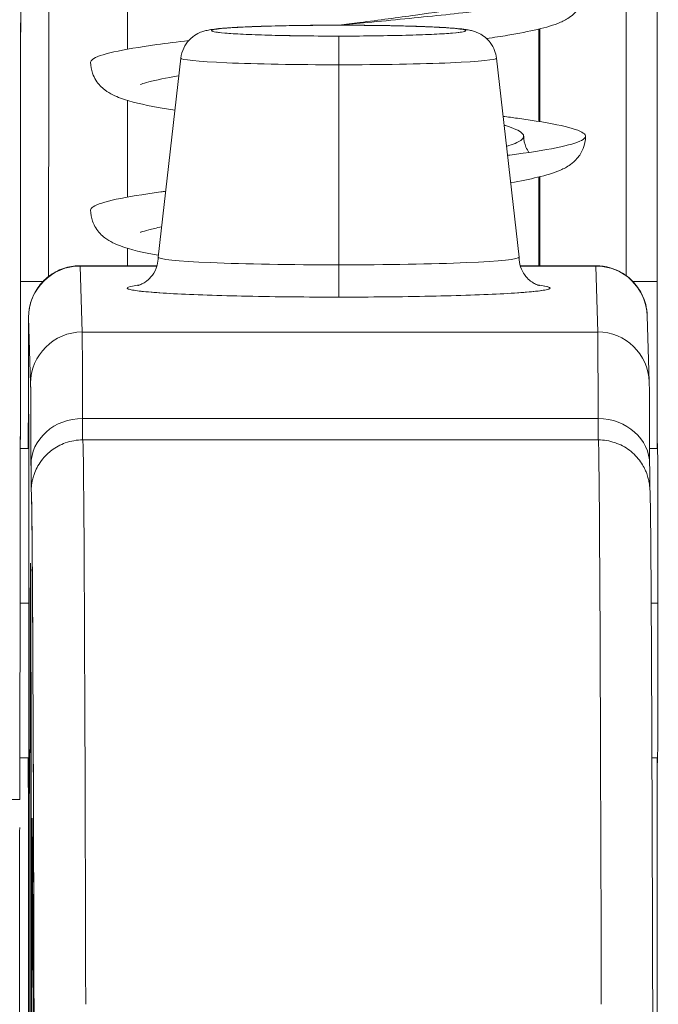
# Model space of a CAD drawing. Header units: inches. Extents: x 8 to 265, y 5 to 155.
# Tile 16 of 152: x 74.471 to 74.714, y 48.356 to 48.732. Entities that reach past the tile are written whole.
import ezdxf

# ---------------------------------------------------------------- set-up
doc = ezdxf.new("R2010")
doc.units = ezdxf.units.IN
doc.header["$LTSCALE"] = 16
doc.header["$MEASUREMENT"] = 0
doc.layers.add('Dimension (ANSI)', color=7, linetype='Continuous', lineweight=5)
doc.layers.add('Visible (ANSI)', color=7, linetype='Continuous', lineweight=5)
doc.styles.add('TAHOMA', font='tahoma.ttf')
doc.dimstyles.new('Default (ANSI)', dxfattribs={"dimscale": 16, "dimtxt": 0.07, "dimasz": 0.098425, "dimexe": 0.125, "dimexo": 0.0625, "dimgap": 0.031496, "dimtad": 0, "dimtih": 1, "dimtoh": 1, "dimrnd": 1e-08, "dimzin": 0, "dimdsep": 46, "dimtxsty": 'TAHOMA', "dimcen": 0.09, "dimdle": 0.393701, "dimclrd": 256, "dimclre": 256, "dimclrt": 256, "dimadec": 0, "dimazin": 0, "dimtfac": 1, "dimtofl": 0, "dimtmove": 0, "dimatfit": 3, "dimfxl": 1, "dimtolj": 1, "dimtzin": 0, "dimlwd": -1, "dimlwe": -1, "dimarcsym": 0})

# ---------------------------------------------------------------- blocks, each defined once
blk = doc.blocks.new('*D35')
at = {"layer": 'Defpoints', "color": 0, "transparency": 16777216}
for p in [(76.71627, 50.53662), (46.96627, 47.34498), (76.71627, 47.34498)]:
    blk.add_point(p, dxfattribs=at)
at = {"layer": 'Dimension (ANSI)', "transparency": 16777216}
for p, q in [((46.96627, 48.34498), (46.96627, 52.53662)), ((76.71627, 48.34498), (76.71627, 52.53662)), ((48.54107, 50.53662), (57.54295, 50.53662)), ((75.14147, 50.53662), (66.13959, 50.53662))]:
    blk.add_line(p, q, dxfattribs=at)
for points in [[(48.54107, 50.79909), (48.54107, 50.27416), (46.96627, 50.53662)], [(75.14147, 50.79909), (75.14147, 50.27416), (76.71627, 50.53662)]]:
    blk.add_solid(points, dxfattribs=at)
at = {"layer": 'Dimension (ANSI)', "transparency": 16777216, "insert": (61.84127, 50.53662), "char_height": 1.12, "attachment_point": 5, "style": 'TAHOMA'}
blk.add_mtext('\\A1;\\fTahoma|b0|i0;\\H1.1200;29.75\\P\\fTahoma|b0|i0;\\H1.1200;LID WIDTH\\P\\fTahoma|b0|i0;\\H1.1200;(2 PL.)', dxfattribs=at)
blk = doc.blocks.new('*D36')
at = {"layer": 'Defpoints', "color": 0, "transparency": 16777216}
for p in [(77.21429, 50.53662), (76.71627, 47.34498), (77.21429, 47.34498)]:
    blk.add_point(p, dxfattribs=at)
at = {"layer": 'Dimension (ANSI)', "transparency": 16777216}
for p, q in [((76.71627, 48.34498), (76.71627, 52.53662)), ((77.21429, 48.34498), (77.21429, 52.53662)), ((75.14147, 50.53662), (73.56666, 50.53662)), ((78.78909, 50.53662), (80.36389, 50.53662))]:
    blk.add_line(p, q, dxfattribs=at)
for points in [[(75.14147, 50.79909), (75.14147, 50.27416), (76.71627, 50.53662)], [(78.78909, 50.79909), (78.78909, 50.27416), (77.21429, 50.53662)]]:
    blk.add_solid(points, dxfattribs=at)
at = {"layer": 'Dimension (ANSI)', "transparency": 16777216, "insert": (82.29999, 50.53662), "char_height": 1.12, "attachment_point": 5, "style": 'TAHOMA'}
blk.add_mtext('\\A1;0.50', dxfattribs=at)

msp = doc.modelspace()

# ---------------------------------------------------------------- linework, layer by layer
at = {"layer": 'Visible (ANSI)'}
for p, q in [((74.51173, 48.75774), (74.51173, 48.72079)), ((74.51173, 48.72079), (74.51173, 48.75774)), ((74.51173, 48.72079), (74.51173, 48.75774)), ((74.66921, 48.69313), (74.66921, 48.72857)), ((74.66921, 48.72857), (74.66921, 48.69313)), ((74.53214, 48.71744), (74.52348, 48.64138)), ((74.65263, 48.71744), (74.66128, 48.64137)), ((74.59246, 48.71485), (74.59247, 48.63841)), ((74.59247, 48.63841), (74.59246, 48.71485)), ((74.51173, 48.70124), (74.51173, 48.66429)), ((74.51173, 48.66429), (74.51173, 48.70124)), ((74.51173, 48.66429), (74.51173, 48.70124)), ((74.66921, 48.6381), (74.66921, 48.67208)), ((74.66921, 48.67208), (74.66921, 48.6381)), ((74.51173, 48.64475), (74.51173, 48.6381)), ((74.51173, 48.6381), (74.51173, 48.64475)), ((74.51173, 48.6381), (74.51173, 48.64475)), ((74.4937, 48.6381), (74.52302, 48.6381)), ((74.4937, 48.63798), (74.52298, 48.63798)), ((74.49445, 48.61276), (74.4937, 48.63798)), ((74.4937, 48.63798), (74.49445, 48.61276)), ((74.52298, 48.63798), (74.4937, 48.63798)), ((74.66174, 48.6381), (74.69055, 48.6381)), ((74.66178, 48.63798), (74.69056, 48.63798)), ((74.69056, 48.63798), (74.66178, 48.63798)), ((74.69131, 48.61276), (74.69056, 48.63798)), ((74.69056, 48.63798), (74.69131, 48.61276)), ((74.47091, 48.63209), (74.47954, 48.63209)), ((74.47954, 48.63209), (74.47091, 48.63209)), ((74.70471, 48.63209), (74.71396, 48.63209)), ((74.71396, 48.63209), (74.70471, 48.63209)), ((74.71396, 48.56822), (74.71396, 48.63209)), ((74.71396, 48.63209), (74.71396, 48.56822)), ((74.47402, 48.61831), (74.47477, 48.5931)), ((74.47477, 48.5931), (74.47402, 48.61831)), ((74.71023, 48.6189), (74.71098, 48.59368)), ((74.49445, 48.61276), (74.69131, 48.61276)), ((74.69131, 48.61276), (74.49445, 48.61276)), ((74.54968, 48.61276), (74.54968, 48.61276)), ((74.65464, 48.61276), (74.65464, 48.61276)), ((74.69147, 48.57972), (74.49462, 48.57972)), ((74.49462, 48.57972), (74.69147, 48.57972)), ((74.49469, 48.57155), (74.69154, 48.57155)), ((74.47085, 48.56822), (74.47407, 48.56822)), ((74.71112, 48.56822), (74.71419, 48.56822)), ((74.47077, 48.50916), (74.47411, 48.50916)), ((74.47411, 48.50916), (74.47077, 48.50916)), ((74.71174, 48.50916), (74.71425, 48.50916)), ((74.71425, 48.50916), (74.71174, 48.50916)), ((74.47065, 48.45011), (74.47407, 48.45011)), ((74.71201, 48.45011), (74.71419, 48.45011)), ((74.71396, 48.21318), (74.71396, 48.45011)), ((74.71396, 48.45011), (74.71396, 48.21318)), ((74.47398, 48.43978), (74.47405, 48.43984)), ((74.47405, 48.43984), (74.47398, 48.43978)), ((74.45358, 48.43422), (74.47061, 48.43422)), ((74.47419, 48.22), (74.47392, 48.43053)), ((74.47392, 48.43053), (74.47419, 48.22))]:
    msp.add_line(p, q, dxfattribs=at)
for centre, major_axis, ratio, start_param, end_param in [((74.48292, 48.63209), (0, 0.98425), 0.001274, 1.266466, 1.56886), ((74.70339, 48.63209), (0, -0.98425), 0.001274, 4.408059, 4.710116), ((74.7152, 48.63209), (0, 0.97244), 0.001274, 1.262649, 1.570796), ((74.47033, 48.93902), (0, -0.55118), 0.001274, 0.413203, 1.302712), ((74.59239, 48.72789), (-0.04851, 0), 0.042782, 4.713664, 7.855256), ((74.59232, 48.71817), (0, 0.01181), 0.001274, 6.240378, 6.283186), ((74.59232, 48.71817), (0, 0.01181), 0.001274, 6.240378, 6.283185), ((74.59239, 48.72789), (0.04851, 0), 0.042782, 4.713664, 7.855256), ((74.59245, 48.71402), (0, 0.01181), 0.001274, 4.782745, 6.240403), ((74.59245, 48.71402), (0, 0.01181), 0.001274, 4.782745, 6.240403), ((74.59239, 48.71743), (-0.06025, 0), 0.042782, 6.278319, 7.855256), ((74.59239, 48.71743), (-0.06025, 0), 0.042782, 6.278319, 7.855256), ((74.59239, 48.71743), (0.06025, 0), 0.042782, 4.713664, 6.288051), ((74.59239, 48.71743), (0.06025, 0), 0.042782, 4.713664, 6.288051), ((74.59238, 48.64136), (-0.0689, 0), 0.042782, 6.278319, 7.855256), ((74.59238, 48.64136), (-0.0689, 0), 0.042782, 6.278319, 7.855256), ((74.59238, 48.64136), (0.0689, 0), 0.042782, 4.713664, 6.288051), ((74.59238, 48.64136), (0.0689, 0), 0.042782, 4.713664, 6.288051), ((74.4937, 48.61831), (-0.01968, -0.00059), 0.999084, 4.68263, 6.253426), ((74.4937, 48.61831), (-0.01968, -0.00059), 0.999084, 4.68263, 6.253426), ((74.4937, 48.50916), (0, 0.12894), 0.001274, 6.240391, 6.283186), ((74.59248, 48.63791), (0, -0.01181), 0.001274, 4.669594, 6.240384), ((74.59248, 48.63791), (0, -0.01181), 0.001274, 4.669594, 6.240384), ((74.69055, 48.50916), (0, 0.12894), 0.001274, 6.24039, 6.283185), ((74.69055, 48.50916), (0, 0.12894), 0.001274, 6.240463, 6.283186), ((74.69055, 48.61831), (0.01968, 0.00059), 0.999084, 0, 1.541037), ((74.69055, 48.61831), (0.01968, 0.00059), 0.999084, 0, 1.541037), ((74.59238, 48.62956), (-0.08071, 0), 0.042782, 5.937993, 7.855256), ((74.59238, 48.62956), (0.08071, 0), 0.042782, 4.713664, 6.628377), ((74.47401, 48.50916), (0, 0.10925), 0.001274, 6.24039, 7.282904), ((74.49445, 48.5931), (-0.01968, -0.00059), 0.999084, 4.68263, 6.253426), ((74.49445, 48.5931), (-0.01968, -0.00059), 0.999084, 4.68263, 6.253426), ((74.49444, 48.29813), (0, 0.31492), 0.001274, 5.818959, 6.240414), ((74.49444, 48.29809), (0, 0.31496), 0.001274, 5.818984, 6.24039), ((74.69055, 48.50915), (0, -0.12895), 0.001269, 3.779235, 3.779243), ((74.69055, 48.50915), (0, 0.12895), 0.001269, 0.637638, 0.637646), ((74.6913, 48.5931), (0.01968, 0.00059), 0.999084, 0, 1.541037), ((74.69129, 48.29809), (0, 0.31496), 0.001274, 5.818984, 6.24039), ((74.6913, 48.5931), (0.01968, 0.00059), 0.999084, 0, 1.541037), ((74.69129, 48.29813), (0, 0.31492), 0.001274, 5.818961, 6.240414), ((74.47475, 48.29809), (0, 0.29528), 0.001274, 5.818984, 6.24039), ((74.47401, 48.50916), (0, 0.07382), 0.001274, 5.934696, 6.926685), ((74.47401, 48.50916), (0, -0.07382), 0.001274, 5.934696, 9.076289), ((74.49461, 48.56212), (-0.01968, -0.00005), 0.894179, 4.709544, 6.280341), ((74.49461, 48.56212), (-0.01968, -0.00005), 0.894179, 4.709544, 6.280341), ((74.49466, 48.65013), (0, -0.07874), 0.001274, 5.818984, 6.218734), ((74.49466, 48.65013), (0, -0.07874), 0.001274, 5.818984, 6.2188), ((74.69146, 48.56212), (0.01968, 0.00005), 0.894179, 6.280341, 7.851137), ((74.69151, 48.65013), (0, -0.07874), 0.001274, 5.818984, 6.218747), ((74.69146, 48.56212), (0.01968, 0.00005), 0.894179, 6.280341, 7.851137), ((74.69151, 48.65013), (0, -0.07874), 0.001274, 5.818984, 6.218813), ((74.71417, 48.50916), (0, 0.06102), 0.001274, 4.712389, 6.537883), ((74.49469, 46.65817), (0, 1.91339), 0.001274, 5.803859, 6.283186), ((74.49469, 46.65817), (0, 1.91339), 0.001274, 5.803859, 6.283185), ((74.69154, 46.65817), (0, 1.91339), 0.001274, 5.803859, 6.283185), ((74.69154, 46.65817), (0, 1.91339), 0.001274, 5.803859, 6.283186), ((74.47498, 48.65013), (0, -0.09843), 0.001274, 5.818984, 6.295998), ((74.47501, 46.65817), (0, 1.8937), 0.001274, 5.803859, 6.295998), ((74.47475, 48.29809), (0, -0.22638), 0.001274, 2.793103, 5.934696), ((74.49466, 48.55171), (-0.01969, 0), 0.999919, 6.184114, 6.283185), ((74.49466, 48.55171), (-0.01959, 0.00195), 0.999917, 0, 0.099072), ((74.47475, 48.29809), (0, 0.22638), 0.001274, 2.793103, 5.934696), ((74.71417, 48.50916), (0, -0.06102), 0.001274, 6.028488, 7.853982), ((74.47401, 48.50916), (0, -0.10925), 0.001274, 5.283467, 5.515817), ((74.47401, 48.50916), (0, -0.07382), 0.001274, 5.639686, 5.934696), ((74.47535, 48.24991), (0, 0.17717), 0.001274, 6.116264, 7.751812), ((74.49507, 48.42461), (-0.01968, -0.00015), 0.9861, 6.27552, 6.283185), ((74.47501, 46.65817), (0, 1.79134), 0.001274, 5.803859, 6.116264), ((74.49507, 48.42461), (-0.01968, -0.00015), 0.9861, 6.27552, 6.283185)]:
    msp.add_ellipse(centre, major_axis=major_axis, ratio=ratio, start_param=start_param, end_param=end_param, dxfattribs=at)
for points, knots in [([(74.71396, 48.63209), (74.71396, 48.68249), (74.71397, 48.73229), (74.71398, 48.78206), (74.71399, 48.83096), (74.714, 48.87984), (74.71402, 48.92702)], [0, 0, 0, 0, 0.3333333, 0.3333333, 0.3333333, 0.6608154, 0.6608154, 0.6608154, 0.6608154]), ([(74.471, 48.79302), (74.47099, 48.76145), (74.47098, 48.7311), (74.47096, 48.7017), (74.47094, 48.67229), (74.47092, 48.64382), (74.4709, 48.61716), (74.47087, 48.5905), (74.47084, 48.56564), (74.47081, 48.54283), (74.47078, 48.52002), (74.47075, 48.49925), (74.47072, 48.48108), (74.47068, 48.46292), (74.47065, 48.44735), (74.47061, 48.4342)], [0, 0, 0, 0, 0.2, 0.2, 0.2, 0.4, 0.4, 0.4, 0.6, 0.6, 0.6, 0.8, 0.8, 0.8, 1, 1, 1, 1]), ([(74.53223, 48.76726), (74.53571, 48.76643), (74.54478, 48.76467), (74.56289, 48.76196), (74.58458, 48.75915), (74.607, 48.75633), (74.62799, 48.75352), (74.64549, 48.7507), (74.65781, 48.74789), (74.66376, 48.74508), (74.66275, 48.74226), (74.65488, 48.73945), (74.64092, 48.73663), (74.62222, 48.73382), (74.60519, 48.7316), (74.59511, 48.73032), (74.59242, 48.72998)], [0.0643151, 0.0643151, 0.0643151, 0.0643151, 0.078125, 0.09375, 0.109375, 0.125, 0.140625, 0.15625, 0.171875, 0.1875, 0.203125, 0.21875, 0.234375, 0.25, 0.265625, 0.2713023, 0.2713023, 0.2713023, 0.2713023]), ([(74.59251, 48.72998), (74.59609, 48.73032), (74.59967, 48.73066), (74.60323, 48.731), (74.61302, 48.73194), (74.62262, 48.73288), (74.63158, 48.73382), (74.64054, 48.73476), (74.64885, 48.73569), (74.65611, 48.73663), (74.66337, 48.73757), (74.66957, 48.73851), (74.67443, 48.73945), (74.67928, 48.74038), (74.68277, 48.74132), (74.68475, 48.74226), (74.68672, 48.7432), (74.68717, 48.74414), (74.68608, 48.74508), (74.68498, 48.74601), (74.68234, 48.74695), (74.67828, 48.74789), (74.67422, 48.74883), (74.66874, 48.74977), (74.66211, 48.7507), (74.65548, 48.75164), (74.64771, 48.75258), (74.63915, 48.75352), (74.6306, 48.75446), (74.62127, 48.75539), (74.61163, 48.75633), (74.60524, 48.75695), (74.5987, 48.75758), (74.59217, 48.7582)], [0.7286977, 0.7286977, 0.7286977, 0.7286977, 0.734375, 0.734375, 0.734375, 0.75, 0.75, 0.75, 0.765625, 0.765625, 0.765625, 0.78125, 0.78125, 0.78125, 0.796875, 0.796875, 0.796875, 0.8125, 0.8125, 0.8125, 0.828125, 0.828125, 0.828125, 0.84375, 0.84375, 0.84375, 0.859375, 0.859375, 0.859375, 0.875, 0.875, 0.875, 0.8853521, 0.8853521, 0.8853521, 0.8853521]), ([(74.68666, 48.74407), (74.68666, 48.74247), (74.68632, 48.74082), (74.68516, 48.73792), (74.68435, 48.73665), (74.68265, 48.73464), (74.68176, 48.73387), (74.67957, 48.7323), (74.67832, 48.73166), (74.67439, 48.72992), (74.67164, 48.72915), (74.66506, 48.72759), (74.66126, 48.72686), (74.65445, 48.72571), (74.65173, 48.72529), (74.64885, 48.72487)], [0, 0, 0, 0, 0.0152624, 0.0152624, 0.0302398, 0.0302398, 0.0456068, 0.0456068, 0.0684908, 0.0684908, 0.1188286, 0.1188286, 0.1684426, 0.1684426, 0.1974952, 0.1974952, 0.1974952, 0.1974952]), ([(74.53214, 48.71744), (74.53229, 48.71874), (74.53266, 48.72003), (74.53376, 48.72235), (74.53449, 48.72341), (74.53617, 48.72518), (74.53713, 48.72591), (74.53882, 48.7269), (74.53956, 48.72722), (74.54074, 48.72765), (74.54123, 48.72778), (74.54237, 48.72807), (74.54297, 48.72819), (74.5454, 48.72858), (74.54737, 48.72876), (74.55216, 48.7291), (74.55483, 48.72925), (74.56197, 48.72955), (74.56684, 48.72969), (74.57693, 48.72989), (74.58223, 48.72995), (74.58913, 48.72998), (74.59073, 48.72998), (74.59232, 48.72998)], [0, 0, 0, 0, 0.0101015, 0.0101015, 0.0199862, 0.0199862, 0.0296294, 0.0296294, 0.0377089, 0.0377089, 0.0449846, 0.0449846, 0.0568687, 0.0568687, 0.0925394, 0.0925394, 0.1243071, 0.1243071, 0.1678667, 0.1678667, 0.2085978, 0.2085978, 0.2207441, 0.2207441, 0.2207441, 0.2207441]), ([(74.59245, 48.72582), (74.58813, 48.72582), (74.58397, 48.72584), (74.5799, 48.72589), (74.57584, 48.72594), (74.57188, 48.72601), (74.5682, 48.7261), (74.56453, 48.72619), (74.56114, 48.7263), (74.55814, 48.72643), (74.55515, 48.72655), (74.55254, 48.7267), (74.55042, 48.72686), (74.54829, 48.72701), (74.54665, 48.72718), (74.54555, 48.72736), (74.54445, 48.72753), (74.54388, 48.72771), (74.54388, 48.72789), (74.54387, 48.72808), (74.54442, 48.72826), (74.54552, 48.72843), (74.54661, 48.72861), (74.54824, 48.72878), (74.55035, 48.72893), (74.55247, 48.72909), (74.55507, 48.72923), (74.55806, 48.72936), (74.56105, 48.72949), (74.56442, 48.7296), (74.5681, 48.72969), (74.57177, 48.72978), (74.57573, 48.72985), (74.57979, 48.7299), (74.58385, 48.72995), (74.588, 48.72997), (74.59232, 48.72997)], [0, 0, 0, 0, 0.083333, 0.083333, 0.083333, 0.166667, 0.166667, 0.166667, 0.25, 0.25, 0.25, 0.333333, 0.333333, 0.333333, 0.416667, 0.416667, 0.416667, 0.5, 0.5, 0.5, 0.583333, 0.583333, 0.583333, 0.666667, 0.666667, 0.666667, 0.75, 0.75, 0.75, 0.833333, 0.833333, 0.833333, 0.916667, 0.916667, 0.916667, 1, 1, 1, 1]), ([(74.59232, 48.72998), (74.59768, 48.72998), (74.6031, 48.72994), (74.61316, 48.7298), (74.61794, 48.72969), (74.62641, 48.72941), (74.6302, 48.72924), (74.6365, 48.72884), (74.63893, 48.72864), (74.6416, 48.72821), (74.64214, 48.72812), (74.64318, 48.72788), (74.64367, 48.72775), (74.64478, 48.72738), (74.6454, 48.72714), (74.6468, 48.72643), (74.64758, 48.72594), (74.64901, 48.72477), (74.64968, 48.72409), (74.65096, 48.72241), (74.65154, 48.72136), (74.65229, 48.71936), (74.65252, 48.7184), (74.65263, 48.71744)], [0, 0, 0, 0, 0.0407937, 0.0407937, 0.0808919, 0.0808919, 0.1213704, 0.1213704, 0.1632966, 0.1632966, 0.173817, 0.173817, 0.181727, 0.181727, 0.1890762, 0.1890762, 0.1968842, 0.1968842, 0.2043727, 0.2043727, 0.2135231, 0.2135231, 0.2210279, 0.2210279, 0.2210279, 0.2210279]), ([(74.59232, 48.72997), (74.59665, 48.72997), (74.6008, 48.72995), (74.60487, 48.7299), (74.60893, 48.72985), (74.61289, 48.72978), (74.61657, 48.72969), (74.62025, 48.7296), (74.62363, 48.72949), (74.62663, 48.72936), (74.62963, 48.72923), (74.63223, 48.72909), (74.63436, 48.72893), (74.63648, 48.72878), (74.63812, 48.72861), (74.63922, 48.72843), (74.64033, 48.72826), (74.64089, 48.72808), (74.6409, 48.72789), (74.6409, 48.72771), (74.64035, 48.72753), (74.63925, 48.72736), (74.63816, 48.72718), (74.63653, 48.72701), (74.63442, 48.72686), (74.6323, 48.7267), (74.6297, 48.72655), (74.62672, 48.72643), (74.62373, 48.7263), (74.62035, 48.72619), (74.61668, 48.7261), (74.61301, 48.72601), (74.60905, 48.72594), (74.60499, 48.72589), (74.60093, 48.72584), (74.59677, 48.72582), (74.59245, 48.72582)], [0, 0, 0, 0, 0.083333, 0.083333, 0.083333, 0.166667, 0.166667, 0.166667, 0.25, 0.25, 0.25, 0.333333, 0.333333, 0.333333, 0.416667, 0.416667, 0.416667, 0.5, 0.5, 0.5, 0.583333, 0.583333, 0.583333, 0.666667, 0.666667, 0.666667, 0.75, 0.75, 0.75, 0.833333, 0.833333, 0.833333, 0.916667, 0.916667, 0.916667, 1, 1, 1, 1]), ([(74.49769, 48.71583), (74.49769, 48.71619), (74.49792, 48.71656), (74.4984, 48.71693), (74.49961, 48.71787), (74.50236, 48.71881), (74.50653, 48.71975), (74.51069, 48.72068), (74.51626, 48.72162), (74.52298, 48.72256), (74.52671, 48.72308), (74.5308, 48.7236), (74.53518, 48.72413)], [0.65011291, 0.65011291, 0.65011291, 0.65011291, 0.65625, 0.65625, 0.65625, 0.671875, 0.671875, 0.671875, 0.6875, 0.6875, 0.6875, 0.6961951, 0.6961951, 0.6961951, 0.6961951]), ([(74.52987, 48.69748), (74.52762, 48.69784), (74.52551, 48.6982), (74.51768, 48.69963), (74.51309, 48.70066), (74.50713, 48.70285), (74.50519, 48.70366), (74.50192, 48.70617), (74.50071, 48.70735), (74.49919, 48.70977), (74.49876, 48.71066), (74.49795, 48.71293), (74.49769, 48.7144), (74.49769, 48.71583)], [0.5085146, 0.5085146, 0.5085146, 0.5085146, 0.5331639, 0.5331639, 0.6060895, 0.6060895, 0.642739, 0.642739, 0.662909, 0.662909, 0.6725013, 0.6725013, 0.6860943, 0.6860943, 0.6860943, 0.6860943]), ([(74.53136, 48.71062), (74.52656, 48.70982), (74.52257, 48.70901), (74.51866, 48.70799), (74.51768, 48.70768), (74.51692, 48.70739), (74.51678, 48.70733), (74.51678, 48.70733)], [0.53117251, 0.53117251, 0.53117251, 0.53117251, 0.58879821, 0.58879821, 0.61670166, 0.61670166, 0.62995582, 0.62995582, 0.62995582, 0.62995582]), ([(74.65686, 48.68023), (74.65715, 48.68027), (74.65743, 48.68031), (74.65771, 48.68035), (74.66481, 48.68128), (74.67084, 48.68222), (74.67549, 48.68316), (74.68014, 48.6841), (74.68342, 48.68504), (74.68516, 48.68597), (74.68691, 48.68691), (74.68713, 48.68785), (74.68581, 48.68879), (74.68448, 48.68973), (74.68162, 48.69066), (74.67735, 48.6916), (74.67308, 48.69254), (74.66741, 48.69348), (74.66062, 48.69442), (74.65887, 48.69466), (74.65705, 48.6949), (74.65517, 48.69514)], [0.45250323, 0.45250323, 0.45250323, 0.45250323, 0.453125, 0.453125, 0.453125, 0.46875, 0.46875, 0.46875, 0.484375, 0.484375, 0.484375, 0.5, 0.5, 0.5, 0.515625, 0.515625, 0.515625, 0.53125, 0.53125, 0.53125, 0.53526192, 0.53526192, 0.53526192, 0.53526192]), ([(74.65555, 48.69175), (74.65572, 48.6917), (74.65914, 48.69071), (74.66355, 48.68879), (74.66309, 48.68615), (74.65901, 48.68444), (74.65647, 48.68367)], [0.48356774, 0.48356774, 0.48356774, 0.48356774, 0.484375, 0.5, 0.515625, 0.52839031, 0.52839031, 0.52839031, 0.52839031]), ([(74.68666, 48.68758), (74.68666, 48.68598), (74.68632, 48.68432), (74.68516, 48.68142), (74.68435, 48.68015), (74.68265, 48.67814), (74.68175, 48.67737), (74.67956, 48.6758), (74.67831, 48.67516), (74.67439, 48.67343), (74.67166, 48.67266), (74.66536, 48.67116), (74.66192, 48.67049), (74.65804, 48.66982)], [0, 0, 0, 0, 0.0152676, 0.0152676, 0.0302501, 0.0302501, 0.0456229, 0.0456229, 0.0685158, 0.0685158, 0.1186234, 0.1186234, 0.1642366, 0.1642366, 0.1642366, 0.1642366]), ([(74.66304, 48.68758), (74.66304, 48.68616), (74.66337, 48.68467), (74.66423, 48.68264), (74.66465, 48.68194), (74.66506, 48.68137)], [0, 0, 0, 0, 0.01456036, 0.01456036, 0.02362977, 0.02362977, 0.02362977, 0.02362977]), ([(74.49769, 48.65933), (74.49769, 48.65977), (74.49802, 48.66021), (74.49869, 48.66064), (74.50013, 48.66158), (74.50311, 48.66252), (74.50748, 48.66346), (74.51185, 48.6644), (74.51761, 48.66534), (74.52449, 48.66627), (74.5251, 48.66636), (74.52572, 48.66644), (74.52635, 48.66652)], [0.33644699, 0.33644699, 0.33644699, 0.33644699, 0.34375, 0.34375, 0.34375, 0.359375, 0.359375, 0.359375, 0.375, 0.375, 0.375, 0.37638373, 0.37638373, 0.37638373, 0.37638373]), ([(74.52356, 48.64206), (74.52353, 48.64207), (74.52349, 48.64207), (74.51762, 48.64315), (74.51303, 48.64418), (74.50709, 48.64637), (74.50515, 48.64719), (74.5019, 48.64969), (74.50069, 48.65087), (74.49918, 48.6533), (74.49875, 48.65418), (74.49795, 48.65645), (74.49769, 48.65791), (74.49769, 48.65933)], [0.5330353, 0.5330353, 0.5330353, 0.5330353, 0.5334786, 0.5334786, 0.6064309, 0.6064309, 0.642911, 0.642911, 0.6630029, 0.6630029, 0.6725521, 0.6725521, 0.6860839, 0.6860839, 0.6860839, 0.6860839]), ([(74.5248, 48.65293), (74.52288, 48.65254), (74.52124, 48.65217), (74.51865, 48.65149), (74.51768, 48.65118), (74.51692, 48.65089), (74.51678, 48.65083), (74.51678, 48.65083)], [0.56016638, 0.56016638, 0.56016638, 0.56016638, 0.58882611, 0.58882611, 0.61672468, 0.61672468, 0.62992701, 0.62992701, 0.62992701, 0.62992701]), ([(74.51568, 48.63048), (74.51568, 48.63048), (74.51575, 48.6305), (74.51606, 48.6306), (74.51626, 48.63066), (74.51676, 48.63087), (74.517, 48.63097), (74.51773, 48.63134), (74.51832, 48.63165), (74.51972, 48.63277), (74.52048, 48.63344), (74.52195, 48.63547), (74.52265, 48.63674), (74.52334, 48.63927), (74.52348, 48.64032), (74.52348, 48.64136)], [2.9611758, 2.9611758, 2.9611758, 2.9611758, 3.0042671, 3.0042671, 3.0370893, 3.0370893, 3.0572686, 3.0572686, 3.0875284, 3.0875284, 3.110586, 3.110586, 3.1300703, 3.1300703, 3.1415903, 3.1415903, 3.1415903, 3.1415903]), ([(74.66128, 48.64136), (74.66128, 48.64006), (74.66151, 48.63877), (74.66228, 48.63645), (74.66283, 48.63546), (74.66404, 48.63373), (74.66469, 48.63309), (74.66589, 48.63205), (74.66641, 48.63171), (74.66733, 48.63116), (74.6677, 48.63099), (74.66839, 48.63069), (74.66863, 48.63061), (74.66901, 48.63049), (74.66908, 48.63048), (74.66908, 48.63048)], [6.283183, 6.283183, 6.283183, 6.283183, 6.2974594, 6.2974594, 6.3131242, 6.3131242, 6.3323658, 6.3323658, 6.3548314, 6.3548314, 6.3810391, 6.3810391, 6.4175771, 6.4175771, 6.4635974, 6.4635974, 6.4635974, 6.4635974]), ([(74.4739, 48.56821), (74.4739, 48.57533), (74.47391, 48.58194), (74.47393, 48.59585), (74.47394, 48.60266), (74.47397, 48.61275), (74.47398, 48.61609), (74.474, 48.61812), (74.474, 48.61838), (74.47402, 48.6189), (74.47402, 48.61903), (74.47404, 48.61956), (74.47405, 48.6197), (74.47408, 48.62006), (74.4741, 48.62029), (74.47418, 48.62105), (74.47427, 48.62165), (74.4745, 48.62279), (74.47463, 48.62335), (74.47518, 48.62524), (74.47572, 48.62654), (74.47732, 48.62952), (74.47855, 48.63114), (74.48148, 48.63399), (74.48323, 48.63522), (74.48699, 48.63704), (74.48905, 48.63766), (74.49197, 48.63804), (74.49284, 48.6381), (74.4937, 48.6381)], [0.3798679, 0.3798679, 0.3798679, 0.3798679, 0.4439649, 0.4439649, 0.5324672, 0.5324672, 0.6211026, 0.6211026, 0.6422287, 0.6422287, 0.6501792, 0.6501792, 0.6522795, 0.6522795, 0.6545394, 0.6545394, 0.659093, 0.659093, 0.6635504, 0.6635504, 0.6741451, 0.6741451, 0.6893195, 0.6893195, 0.7052428, 0.7052428, 0.7211743, 0.7211743, 0.727735, 0.727735, 0.727735, 0.727735]), ([(74.69055, 48.6381), (74.69084, 48.6381), (74.69114, 48.63809), (74.69231, 48.63804), (74.6932, 48.63794), (74.69615, 48.6374), (74.69821, 48.63667), (74.70189, 48.63464), (74.70358, 48.63332), (74.70642, 48.63025), (74.7076, 48.62846), (74.70889, 48.62562), (74.70925, 48.62465), (74.70965, 48.6232), (74.70976, 48.62273), (74.70992, 48.62194), (74.70998, 48.62161), (74.71008, 48.62093), (74.71012, 48.62058), (74.71016, 48.62015), (74.71017, 48.62002), (74.71019, 48.61974), (74.7102, 48.6196), (74.71021, 48.61936), (74.71022, 48.61926), (74.71023, 48.61906), (74.71023, 48.61897), (74.71023, 48.6189)], [0, 0, 0, 0, 0.00224223, 0.00224223, 0.00898256, 0.00898256, 0.02514758, 0.02514758, 0.04107187, 0.04107187, 0.0570029, 0.0570029, 0.06485469, 0.06485469, 0.06852226, 0.06852226, 0.0711256, 0.0711256, 0.0739908, 0.0739908, 0.07533776, 0.07533776, 0.07733102, 0.07733102, 0.07973003, 0.07973003, 0.08311644, 0.08311644, 0.08311644, 0.08311644]), ([(74.51643, 48.63073), (74.51532, 48.6306), (74.5144, 48.63047), (74.51368, 48.63033), (74.51234, 48.63008), (74.51166, 48.62982), (74.51167, 48.62956), (74.51168, 48.6293), (74.51237, 48.62904), (74.51373, 48.62879), (74.51508, 48.62854), (74.5171, 48.62829), (74.51974, 48.62806), (74.52238, 48.62783), (74.52563, 48.62761), (74.52941, 48.6274), (74.53319, 48.6272), (74.53751, 48.62702), (74.54224, 48.62686), (74.54698, 48.6267), (74.55213, 48.62656), (74.5576, 48.62645), (74.56308, 48.62633), (74.56887, 48.62625), (74.57472, 48.62619), (74.58056, 48.62613), (74.58645, 48.62611), (74.59248, 48.62611)], [0.3898506, 0.3898506, 0.3898506, 0.3898506, 0.4285714, 0.4285714, 0.4285714, 0.5, 0.5, 0.5, 0.5714286, 0.5714286, 0.5714286, 0.6428571, 0.6428571, 0.6428571, 0.7142857, 0.7142857, 0.7142857, 0.7857143, 0.7857143, 0.7857143, 0.8571429, 0.8571429, 0.8571429, 0.9285714, 0.9285714, 0.9285714, 1, 1, 1, 1]), ([(74.59248, 48.62611), (74.59852, 48.62611), (74.60442, 48.62613), (74.61026, 48.62619), (74.6161, 48.62625), (74.6219, 48.62633), (74.62736, 48.62645), (74.63283, 48.62656), (74.63798, 48.6267), (74.6427, 48.62686), (74.64742, 48.62702), (74.65173, 48.6272), (74.6555, 48.6274), (74.65927, 48.62761), (74.6625, 48.62783), (74.66512, 48.62806), (74.66774, 48.62829), (74.66974, 48.62854), (74.67108, 48.62879), (74.67242, 48.62904), (74.6731, 48.6293), (74.67309, 48.62956), (74.67308, 48.62982), (74.67239, 48.63008), (74.67103, 48.63033), (74.67032, 48.63046), (74.66941, 48.63059), (74.66833, 48.63072)], [0, 0, 0, 0, 0.0714286, 0.0714286, 0.0714286, 0.1428571, 0.1428571, 0.1428571, 0.2142857, 0.2142857, 0.2142857, 0.2857143, 0.2857143, 0.2857143, 0.3571429, 0.3571429, 0.3571429, 0.4285714, 0.4285714, 0.4285714, 0.5, 0.5, 0.5, 0.5714286, 0.5714286, 0.5714286, 0.6092456, 0.6092456, 0.6092456, 0.6092456]), ([(74.47402, 48.61831), (74.47401, 48.61864), (74.474, 48.61812), (74.47399, 48.61671), (74.47398, 48.61531), (74.47397, 48.61304), (74.47396, 48.60995), (74.47395, 48.60686), (74.47394, 48.60295), (74.47393, 48.59833), (74.47392, 48.5937), (74.47392, 48.58836), (74.47391, 48.58242), (74.4739, 48.57799), (74.4739, 48.57324), (74.4739, 48.56822)], [0, 0, 0, 0, 0.0909091, 0.0909091, 0.0909091, 0.1818182, 0.1818182, 0.1818182, 0.2727273, 0.2727273, 0.2727273, 0.3636364, 0.3636364, 0.3636364, 0.4313687, 0.4313687, 0.4313687, 0.4313687]), ([(74.47492, 48.56212), (74.47491, 48.56831), (74.47489, 48.57359), (74.47487, 48.57799), (74.47486, 48.58238), (74.47484, 48.5859), (74.47482, 48.58843), (74.4748, 48.59096), (74.47479, 48.5925), (74.47477, 48.5931)], [0, 0, 0, 0, 0.333333, 0.333333, 0.333333, 0.666667, 0.666667, 0.666667, 1, 1, 1, 1]), ([(74.71098, 48.59368), (74.71106, 48.59109), (74.71106, 48.58629), (74.71111, 48.57246), (74.71113, 48.56765), (74.71114, 48.56217)], [0, 0, 0, 0, 0.2222895, 0.2222895, 0.3154487, 0.3154487, 0.3154487, 0.3154487]), ([(74.47396, 48.56822), (74.47396, 48.56861), (74.47396, 48.569), (74.47396, 48.56938), (74.47396, 48.57282), (74.47397, 48.57568), (74.47398, 48.57786), (74.47399, 48.58004), (74.47399, 48.58155), (74.474, 48.58234), (74.47401, 48.58312), (74.47402, 48.58317), (74.47402, 48.58253), (74.47403, 48.5819), (74.47404, 48.58057), (74.47404, 48.57854)], [0.6838453, 0.6838453, 0.6838453, 0.6838453, 0.6923077, 0.6923077, 0.6923077, 0.7692308, 0.7692308, 0.7692308, 0.8461538, 0.8461538, 0.8461538, 0.9230769, 0.9230769, 0.9230769, 1, 1, 1, 1]), ([(74.47404, 48.57854), (74.47405, 48.57653), (74.47406, 48.57392), (74.47406, 48.57065), (74.47407, 48.56738), (74.47408, 48.56346), (74.47408, 48.55905), (74.47409, 48.55465), (74.47409, 48.54976), (74.4741, 48.54453), (74.4741, 48.5393), (74.4741, 48.53372), (74.4741, 48.52796), (74.47411, 48.52219), (74.47411, 48.51624), (74.47411, 48.51028), (74.47411, 48.50432), (74.47411, 48.49835), (74.4741, 48.49254), (74.4741, 48.48673), (74.4741, 48.48109), (74.4741, 48.47577), (74.47409, 48.47045), (74.47409, 48.46547), (74.47408, 48.46095), (74.47408, 48.45644), (74.47407, 48.4524), (74.47407, 48.44895), (74.47406, 48.4455), (74.47405, 48.44265), (74.47405, 48.44046), (74.47404, 48.43828), (74.47403, 48.43677), (74.47403, 48.43599), (74.47402, 48.43521), (74.47401, 48.43515), (74.474, 48.43579), (74.47399, 48.43643), (74.47399, 48.43775), (74.47398, 48.43978)], [0, 0, 0, 0, 0.076923, 0.076923, 0.076923, 0.153846, 0.153846, 0.153846, 0.230769, 0.230769, 0.230769, 0.307692, 0.307692, 0.307692, 0.384615, 0.384615, 0.384615, 0.461538, 0.461538, 0.461538, 0.538462, 0.538462, 0.538462, 0.615385, 0.615385, 0.615385, 0.692308, 0.692308, 0.692308, 0.769231, 0.769231, 0.769231, 0.846154, 0.846154, 0.846154, 0.923077, 0.923077, 0.923077, 1, 1, 1, 1]), ([(74.47508, 48.55366), (74.47511, 48.55406), (74.47512, 48.55448), (74.47551, 48.55634), (74.47565, 48.55692), (74.47601, 48.5581), (74.47618, 48.55858), (74.47669, 48.55987), (74.47709, 48.56073), (74.4781, 48.56251), (74.47873, 48.56345), (74.48043, 48.56553), (74.48159, 48.56664), (74.48441, 48.56877), (74.48618, 48.56973), (74.49015, 48.57115), (74.49244, 48.57155), (74.49469, 48.57155)], [0, 0, 0, 0, 0.0331109, 0.0331109, 0.0434822, 0.0434822, 0.0492461, 0.0492461, 0.057669, 0.057669, 0.0667176, 0.0667176, 0.0790387, 0.0790387, 0.0941717, 0.0941717, 0.111497, 0.111497, 0.111497, 0.111497]), ([(74.69154, 48.57155), (74.69369, 48.57155), (74.69586, 48.57119), (74.69987, 48.56983), (74.70177, 48.56882), (74.70508, 48.56632), (74.70653, 48.56478), (74.70817, 48.56245), (74.70862, 48.56171), (74.70929, 48.56042), (74.70955, 48.55986), (74.71011, 48.5585), (74.71034, 48.55776), (74.71066, 48.55661), (74.71076, 48.55618), (74.71094, 48.5553), (74.711, 48.55494), (74.71113, 48.55403), (74.71116, 48.55371), (74.71126, 48.55261), (74.71127, 48.55226), (74.71135, 48.55039), (74.71138, 48.54865), (74.71154, 48.53833), (74.71166, 48.52374), (74.71197, 48.46647), (74.71216, 48.41103), (74.71234, 48.33851)], [0, 0, 0, 0, 0.016461, 0.016461, 0.032601, 0.032601, 0.048633, 0.048633, 0.055771, 0.055771, 0.06139, 0.06139, 0.070441, 0.070441, 0.078939, 0.078939, 0.091643, 0.091643, 0.118195, 0.118195, 0.19773, 0.19773, 0.43628, 0.43628, 1.153763, 1.153763, 2.351964, 2.351964, 2.351964, 2.351964]), ([(74.71425, 48.50916), (74.71425, 48.5163), (74.71425, 48.52304), (74.71424, 48.52962), (74.71424, 48.5362), (74.71424, 48.54263), (74.71423, 48.54817), (74.71422, 48.55371), (74.71422, 48.55836), (74.71421, 48.56194), (74.7142, 48.56551), (74.71419, 48.56801), (74.71418, 48.56925), (74.71417, 48.5705), (74.71417, 48.57049), (74.71416, 48.56924), (74.71415, 48.56896), (74.71415, 48.56862), (74.71415, 48.56822)], [0, 0, 0, 0, 0.1111111, 0.1111111, 0.1111111, 0.2222222, 0.2222222, 0.2222222, 0.3333333, 0.3333333, 0.3333333, 0.4444444, 0.4444444, 0.4444444, 0.5555556, 0.5555556, 0.5555556, 0.58035, 0.58035, 0.58035, 0.58035]), ([(74.47498, 48.55171), (74.47497, 48.55164), (74.47497, 48.55198), (74.47496, 48.55275), (74.47495, 48.55351), (74.47495, 48.5547), (74.47494, 48.55627), (74.47493, 48.55783), (74.47493, 48.55978), (74.47492, 48.56212)], [0, 0, 0, 0, 0.333333, 0.333333, 0.333333, 0.666667, 0.666667, 0.666667, 1, 1, 1, 1]), ([(74.47612, 48.33846), (74.47606, 48.36236), (74.476, 48.3843), (74.47594, 48.40432), (74.47588, 48.42434), (74.47582, 48.44244), (74.47576, 48.45851), (74.47569, 48.47458), (74.47563, 48.48861), (74.47557, 48.50058), (74.4755, 48.51255), (74.47544, 48.52246), (74.47537, 48.53026), (74.47531, 48.53806), (74.47524, 48.54376), (74.47518, 48.54734), (74.47511, 48.55092), (74.47504, 48.55237), (74.47498, 48.55171)], [0, 0, 0, 0, 0.166667, 0.166667, 0.166667, 0.333333, 0.333333, 0.333333, 0.5, 0.5, 0.5, 0.666667, 0.666667, 0.666667, 0.833333, 0.833333, 0.833333, 1, 1, 1, 1]), ([(74.47465, 48.08532), (74.47464, 48.09014), (74.47462, 48.09605), (74.47461, 48.10312), (74.47459, 48.11018), (74.47458, 48.11839), (74.47456, 48.12757), (74.47455, 48.13674), (74.47454, 48.14688), (74.47453, 48.15783), (74.47452, 48.16877), (74.47451, 48.18052), (74.4745, 48.19287), (74.47449, 48.20522), (74.47448, 48.21818), (74.47448, 48.23151), (74.47447, 48.24484), (74.47447, 48.25855), (74.47447, 48.27241), (74.47446, 48.28627), (74.47446, 48.30028), (74.47447, 48.31419), (74.47447, 48.32811), (74.47447, 48.34193), (74.47447, 48.35542), (74.47448, 48.36892), (74.47448, 48.38209), (74.47449, 48.3947), (74.4745, 48.40732), (74.47451, 48.41938), (74.47452, 48.43069), (74.47453, 48.44199), (74.47454, 48.45254), (74.47455, 48.46215), (74.47457, 48.47176), (74.47458, 48.48044), (74.4746, 48.48803), (74.47461, 48.49562), (74.47463, 48.50212), (74.47464, 48.50743), (74.47466, 48.51274), (74.47468, 48.51685), (74.47469, 48.5197), (74.47471, 48.52255), (74.47473, 48.52413), (74.47475, 48.52442), (74.47476, 48.52471), (74.47478, 48.5237), (74.4748, 48.52143), (74.47482, 48.51917), (74.47483, 48.51565), (74.47485, 48.51086)], [0, 0, 0, 0, 0.058824, 0.058824, 0.058824, 0.117647, 0.117647, 0.117647, 0.176471, 0.176471, 0.176471, 0.235294, 0.235294, 0.235294, 0.294118, 0.294118, 0.294118, 0.352941, 0.352941, 0.352941, 0.411765, 0.411765, 0.411765, 0.470588, 0.470588, 0.470588, 0.529412, 0.529412, 0.529412, 0.588235, 0.588235, 0.588235, 0.647059, 0.647059, 0.647059, 0.705882, 0.705882, 0.705882, 0.764706, 0.764706, 0.764706, 0.823529, 0.823529, 0.823529, 0.882353, 0.882353, 0.882353, 0.941176, 0.941176, 0.941176, 1, 1, 1, 1]), ([(74.47485, 48.51086), (74.47484, 48.51493), (74.47482, 48.51811), (74.4748, 48.52152), (74.47479, 48.52244), (74.47478, 48.52336), (74.47478, 48.5236), (74.47477, 48.52368), (74.47477, 48.52369), (74.47477, 48.52369)], [0.0005151, 0.0005151, 0.0005151, 0.0005151, 0.0917871, 0.0917871, 0.1411487, 0.1411487, 0.1683431, 0.1683431, 0.1725242, 0.1725242, 0.1725242, 0.1725242]), ([(74.47485, 48.51086), (74.47487, 48.50604), (74.47488, 48.50013), (74.4749, 48.49307), (74.47491, 48.48601), (74.47493, 48.47779), (74.47494, 48.46862), (74.47496, 48.45944), (74.47497, 48.4493), (74.47498, 48.43835), (74.47499, 48.42741), (74.475, 48.41566), (74.47501, 48.40331), (74.47502, 48.39096), (74.47502, 48.37801), (74.47503, 48.36467), (74.47503, 48.35134), (74.47504, 48.33763), (74.47504, 48.32377), (74.47504, 48.30991), (74.47504, 48.2959), (74.47504, 48.28199), (74.47504, 48.26808), (74.47504, 48.25425), (74.47503, 48.24076), (74.47503, 48.22726), (74.47502, 48.2141), (74.47501, 48.20148), (74.47501, 48.18887), (74.475, 48.1768), (74.47499, 48.1655), (74.47498, 48.15419), (74.47496, 48.14364), (74.47495, 48.13403), (74.47494, 48.12442), (74.47492, 48.11574), (74.47491, 48.10815), (74.47489, 48.10056), (74.47488, 48.09406), (74.47486, 48.08875), (74.47485, 48.08344), (74.47483, 48.07933), (74.47481, 48.07648), (74.47479, 48.07363), (74.47478, 48.07205), (74.47476, 48.07176), (74.47474, 48.07148), (74.47472, 48.07248), (74.47471, 48.07475), (74.47469, 48.07701), (74.47467, 48.08053), (74.47465, 48.08532)], [0, 0, 0, 0, 0.058824, 0.058824, 0.058824, 0.117647, 0.117647, 0.117647, 0.176471, 0.176471, 0.176471, 0.235294, 0.235294, 0.235294, 0.294118, 0.294118, 0.294118, 0.352941, 0.352941, 0.352941, 0.411765, 0.411765, 0.411765, 0.470588, 0.470588, 0.470588, 0.529412, 0.529412, 0.529412, 0.588235, 0.588235, 0.588235, 0.647059, 0.647059, 0.647059, 0.705882, 0.705882, 0.705882, 0.764706, 0.764706, 0.764706, 0.823529, 0.823529, 0.823529, 0.882353, 0.882353, 0.882353, 0.941176, 0.941176, 0.941176, 1, 1, 1, 1]), ([(74.47477, 48.0725), (74.47477, 48.0725), (74.47478, 48.07272), (74.4748, 48.07405), (74.47481, 48.07613), (74.47485, 48.08479), (74.47488, 48.09402), (74.47493, 48.1188), (74.47495, 48.13496), (74.47499, 48.17186), (74.47501, 48.19307), (74.47503, 48.23781), (74.47504, 48.2619), (74.47504, 48.3099), (74.47504, 48.33442), (74.47502, 48.3808), (74.47501, 48.40325), (74.47498, 48.4433), (74.47495, 48.4614), (74.47491, 48.49088), (74.47488, 48.5027), (74.47485, 48.51079)], [0.095515, 0.095515, 0.095515, 0.095515, 0.123841, 0.123841, 0.213853, 0.213853, 0.387934, 0.387934, 0.570542, 0.570542, 0.753617, 0.753617, 0.936769, 0.936769, 1.119942, 1.119942, 1.303116, 1.303116, 1.486277, 1.486277, 1.667352, 1.667352, 1.667352, 1.667352]), ([(74.71415, 48.45011), (74.71415, 48.4497), (74.71415, 48.44935), (74.71416, 48.44907), (74.71417, 48.44783), (74.71417, 48.44783), (74.71418, 48.44908), (74.71419, 48.45034), (74.7142, 48.45284), (74.71421, 48.45642), (74.71422, 48.46), (74.71422, 48.46467), (74.71423, 48.47021), (74.71424, 48.47576), (74.71424, 48.48218), (74.71424, 48.48875), (74.71425, 48.49533), (74.71425, 48.50205), (74.71425, 48.50916)], [0.4192826, 0.4192826, 0.4192826, 0.4192826, 0.4444444, 0.4444444, 0.4444444, 0.5555556, 0.5555556, 0.5555556, 0.6666667, 0.6666667, 0.6666667, 0.7777778, 0.7777778, 0.7777778, 0.8888889, 0.8888889, 0.8888889, 1, 1, 1, 1]), ([(74.4739, 48.45011), (74.4739, 48.44971), (74.4739, 48.44932), (74.4739, 48.44892), (74.4739, 48.44228), (74.47391, 48.43617), (74.47392, 48.43053)], [0.90372125, 0.90372125, 0.90372125, 0.90372125, 0.90909091, 0.90909091, 0.90909091, 1, 1, 1, 1]), ([(74.47398, 48.43978), (74.47397, 48.4418), (74.47397, 48.44441), (74.47396, 48.44768), (74.47396, 48.44845), (74.47396, 48.44926), (74.47396, 48.45011)], [0, 0, 0, 0, 0.07692308, 0.07692308, 0.07692308, 0.09514231, 0.09514231, 0.09514231, 0.09514231]), ([(74.47513, 48.26798), (74.47513, 48.27871), (74.47513, 48.28916), (74.47513, 48.29942), (74.47514, 48.30969), (74.47514, 48.31977), (74.47515, 48.32938), (74.47516, 48.339), (74.47516, 48.34814), (74.47517, 48.35671), (74.47518, 48.36528), (74.47519, 48.37326), (74.4752, 48.38052), (74.47521, 48.38778), (74.47522, 48.39431), (74.47523, 48.40002), (74.47524, 48.40572), (74.47526, 48.4106), (74.47527, 48.41456), (74.47528, 48.41853), (74.47529, 48.42158), (74.47531, 48.42367), (74.47532, 48.42577), (74.47533, 48.4269), (74.47535, 48.42705), (74.47536, 48.42721), (74.47538, 48.42639), (74.47539, 48.42461)], [0, 0, 0, 0, 0.111111, 0.111111, 0.111111, 0.222222, 0.222222, 0.222222, 0.333333, 0.333333, 0.333333, 0.444444, 0.444444, 0.444444, 0.555556, 0.555556, 0.555556, 0.666667, 0.666667, 0.666667, 0.777778, 0.777778, 0.777778, 0.888889, 0.888889, 0.888889, 1, 1, 1, 1]), ([(74.4706, 48.42351), (74.47056, 48.41522), (74.47055, 48.40685), (74.47055, 48.39843), (74.47055, 48.38603), (74.47057, 48.37349), (74.47057, 48.36085), (74.47056, 48.35255), (74.47055, 48.34421), (74.47054, 48.33583), (74.47053, 48.32733), (74.47052, 48.31878), (74.47052, 48.3102), (74.47053, 48.3056), (74.47053, 48.30099), (74.47055, 48.29637), (74.4706, 48.27462), (74.47079, 48.25261), (74.47053, 48.23058)], [0, 0, 0, 0, 0.134783, 0.134783, 0.134783, 0.333333, 0.333333, 0.333333, 0.463685, 0.463685, 0.463685, 0.595856, 0.595856, 0.595856, 0.666667, 0.666667, 0.666667, 1, 1, 1, 1]), ([(74.47539, 48.42461), (74.47545, 48.41685), (74.47551, 48.40733), (74.47556, 48.39602), (74.47562, 48.38472), (74.47568, 48.37163), (74.47573, 48.3568), (74.47579, 48.34198), (74.47585, 48.32542), (74.4759, 48.30722), (74.47596, 48.28901), (74.47601, 48.26916), (74.47606, 48.24763)], [0, 0, 0, 0, 0.25, 0.25, 0.25, 0.5, 0.5, 0.5, 0.75, 0.75, 0.75, 1, 1, 1, 1])]:
    msp.add_open_spline(points, degree=3, knots=knots, dxfattribs=at)
for points in [[(74.66887, 48.72849), (74.66886, 48.71671), (74.66885, 48.70495), (74.66884, 48.69319)], [(74.66883, 48.67198), (74.66882, 48.66069), (74.66881, 48.64939), (74.6688, 48.6381)], [(74.71114, 48.56217), (74.71115, 48.55814), (74.71116, 48.55519), (74.71117, 48.55356)], [(74.47392, 48.43053), (74.47391, 48.43638), (74.4739, 48.44299), (74.4739, 48.45011)]]:
    msp.add_open_spline(points, degree=3, dxfattribs=at)

# ---------------------------------------------------------------- dimensions: what is measured, and where the dimension line sits
at = {"layer": 'Dimension (ANSI)'}
dim = msp.add_linear_dim(base=(76.71627, 50.53662), p1=(46.96627, 47.34498), p2=(76.71627, 47.34498), angle=180, text='\\fTahoma|b0|i0;\\H1.1200;<>\\P\\fTahoma|b0|i0;\\H1.1200;LID WIDTH\\P\\fTahoma|b0|i0;\\H1.1200;(2 PL.)', dimstyle='Default (ANSI)', override={"dimgap": 0.031496, "dimtih": 0, "dimtoh": 0, "dimdec": 2, "dimtol": 0, "dimlim": 0, "dimtp": 0, "dimtm": 0, "dimtdec": 2, "dimatfit": 1}, dxfattribs=at)
dim.commit()
dim.dimension.update_dxf_attribs({"geometry": '*D35', "text_midpoint": (61.84127, 50.53662), "dimtype": 160})
dim = msp.add_linear_dim(base=(77.21429, 50.53662), p1=(76.71627, 47.34498), p2=(77.21429, 47.34498), dimstyle='Default (ANSI)', override={"dimgap": 0.031496, "dimtih": 0, "dimtoh": 0, "dimdec": 2, "dimtol": 0, "dimlim": 0, "dimtp": 0, "dimtm": 0, "dimtdec": 2, "dimatfit": 1}, dxfattribs=at)
dim.commit()
dim.dimension.update_dxf_attribs({"geometry": '*D36', "text_midpoint": (82.29999, 50.53662), "dimtype": 160})

doc.saveas('drawing.dxf')
